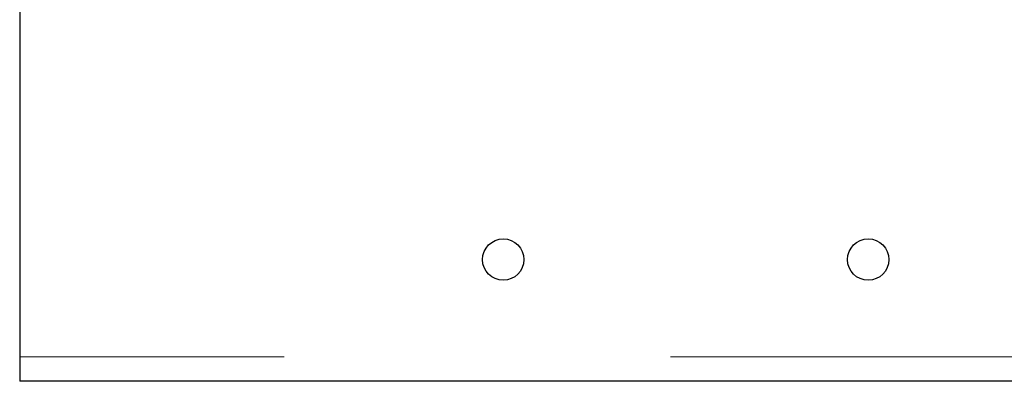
# Model space of a CAD drawing. Header units: millimetres. Extents: x 20 to 263, y 82 to 179.
# Tile 43 of 76: x 163.18 to 166.42, y 84.19 to 85.38. Entities that reach past the tile are written whole.
import ezdxf

# ---------------------------------------------------------------- set-up
doc = ezdxf.new("R2010")
doc.units = ezdxf.units.MM
doc.linetypes.add('PHANTOM', pattern=[12.7, 6.35, -1.27, 1.27, -1.27, 1.27, -1.27])

msp = doc.modelspace()

# ---------------------------------------------------------------- linework, layer by layer
at = {"color": 7, "linetype": 'Continuous', "lineweight": 25}
for p, q in [((163.18, 85.457), (163.18, 84.2736)), ((163.18, 84.2736), (163.18, 84.1936)), ((167.409, 84.1936), (163.18, 84.1936))]:
    msp.add_line(p, q, dxfattribs=at)
at = {"color": 8, "linetype": 'PHANTOM', "lineweight": 18}
msp.add_line((212.31, 84.2736), (163.18, 84.2736), dxfattribs=at)
at = {"color": 7, "linetype": 'Continuous', "lineweight": 25}
for centre in [(164.77, 84.5936), (165.97, 84.5936)]:
    msp.add_circle(centre, 0.068, dxfattribs=at)

doc.saveas('drawing.dxf')
